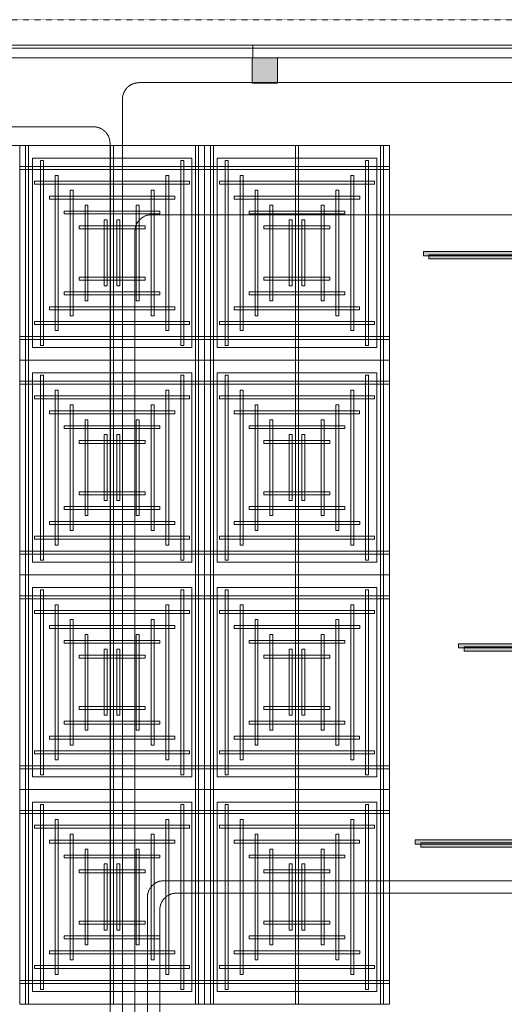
# Model space of a CAD drawing. Header units: millimetres. Extents: x 49250 to 72845, y -20157 to 18303.
# Tile 14 of 16: x 55532 to 58449, y 12381 to 18302. Entities that reach past the tile are written whole.
import ezdxf

# ---------------------------------------------------------------- set-up
doc = ezdxf.new("R2010")
doc.units = ezdxf.units.MM
doc.header["$MEASUREMENT"] = 0
doc.linetypes.add('HIDDENX2', pattern=[0.75, 0.5, -0.25])
doc.linetypes.add('IRISH HOUSE_FF46_HYD AIRPORT_HVAC DUCTING LAYOUT 3$0$( Dashed )', pattern=[0.75, 0.5, -0.25])
doc.layers.get('0').update_dxf_attribs({"lineweight": 5})
for name, color, linetype, lineweight in [('IRISH HOUSE_FF46_HYD AIRPORT_HVAC DUCTING LAYOUT 3$0$00 Structural', 2, 'Continuous', 25), ('IRISH HOUSE_FF46_HYD AIRPORT_HVAC DUCTING LAYOUT 3$0$02_Elevation 00', 8, 'Continuous', 9), ('IRISH HOUSE_FF46_HYD AIRPORT_HVAC DUCTING LAYOUT 3$0$03 Partition', 152, 'Continuous', 25), ('IRISH HOUSE_FF46_HYD AIRPORT_HVAC DUCTING LAYOUT 3$0$Ceiling', 14, 'Continuous', 9), ('IRISH HOUSE_FF46_HYD AIRPORT_HVAC DUCTING LAYOUT 3$0$Furniture', 14, 'Continuous', 9), ('IRISH HOUSE_FF46_HYD AIRPORT_HVAC DUCTING LAYOUT 3$0$Grey', 8, 'Continuous', 9), ('M-MEP-ELPR-EQUIP', 6, 'Continuous', 20), ('M-MEP-ELTV-CABLE', 96, 'HIDDENX2', 20)]:
    doc.layers.add(name, color=color, linetype=linetype, lineweight=lineweight)
doc.layers.add('IRISH HOUSE_FF46_HYD AIRPORT_HVAC DUCTING LAYOUT 3$0$Flooring', color=8, linetype='Continuous')
doc.layers.add('IRISH HOUSE_FF46_HYD AIRPORT_HVAC DUCTING LAYOUT 3$0$RCP LAYOUT', color=8, linetype='Continuous')

# ---------------------------------------------------------------- blocks, each defined once
blk = doc.blocks.new('IRISH HOUSE_FF46_HYD AIRPORT_HVAC DUCTING LAYOUT 3$0$IRISH HOUSE-RCP LAYOUT')
at = {"layer": 'IRISH HOUSE_FF46_HYD AIRPORT_HVAC DUCTING LAYOUT 3$0$00 Structural', "lineweight": 0, "ltscale": 0.25}
h = blk.add_hatch(color=8, dxfattribs=at)
h.dxf.hatch_style = 1
h.paths.add_polyline_path([(6584.9, 8901.5), (6584.9, 8749.1), (6737.3, 8749.1), (6737.3, 8901.5)])
at = {"layer": 'IRISH HOUSE_FF46_HYD AIRPORT_HVAC DUCTING LAYOUT 3$0$Ceiling', "lineweight": 0, "ltscale": 0.25}
h = blk.add_hatch(color=8, dxfattribs=at)
h.dxf.hatch_style = 1
h.paths.add_polyline_path([(16578.5, 7735.2), (16578.5, 7709.8), (7614.5, 7709.8), (7614.5, 7735.2)])
h = blk.add_hatch(color=8, dxfattribs=at)
h.dxf.hatch_style = 1
h.paths.add_polyline_path([(16612.4, 7717.1), (16612.4, 7691.7), (7648.4, 7691.7), (7648.4, 7717.1)])
h = blk.add_hatch(color=8, dxfattribs=at)
h.dxf.hatch_style = 1
h.paths.add_polyline_path([(12870.4, 5377.2), (12870.4, 5351.8), (7826.4, 5351.8), (7826.4, 5377.2)])
h = blk.add_hatch(color=8, dxfattribs=at)
h.dxf.hatch_style = 1
h.paths.add_polyline_path([(12904.4, 5359), (12904.4, 5333.6), (7860.3, 5333.6), (7860.3, 5359)])
h = blk.add_hatch(color=8, dxfattribs=at)
h.dxf.hatch_style = 1
h.paths.add_polyline_path([(13409.7, 4198.2), (13409.7, 4172.8), (7566, 4172.8), (7566, 4198.2)])
h = blk.add_hatch(color=8, dxfattribs=at)
h.dxf.hatch_style = 1
h.paths.add_polyline_path([(13443.6, 4180), (13443.6, 4154.6), (7600, 4154.6), (7600, 4180)])
at = {"color": 8, "lineweight": 0, "ltscale": 0.25}
for p, q in [((736.3, 8372.8), (7409.9, 8372.8)), ((5185.4, 7081.9), (5185.4, 8372.8)), ((5185.4, 8372.8), (6297.7, 8372.8)), ((7409.9, 8372.8), (6297.7, 8372.8)), ((6297.7, 8372.8), (6297.7, 7081.9)), ((6297.7, 8372.8), (6297.7, 7081.9)), ((7409.9, 8372.8), (7409.9, 3209.1)), ((7409.9, 7081.9), (7409.9, 8372.8)), ((5261.6, 7158.1), (5261.6, 8296.6)), ((5261.6, 8296.6), (6221.5, 8296.6)), ((6221.5, 8296.6), (6221.5, 7158.1)), ((7333.7, 8296.6), (6373.9, 8296.6)), ((6373.9, 8296.6), (6373.9, 7158.1)), ((7333.7, 7158.1), (7333.7, 8296.6)), ((6221.5, 7158.1), (5261.6, 7158.1)), ((6373.9, 7158.1), (7333.7, 7158.1)), ((6297.7, 7081.9), (5185.4, 7081.9)), ((6297.7, 7081.9), (5185.4, 7081.9)), ((5185.4, 7081.9), (5185.4, 5790.9)), ((6297.7, 7081.9), (7409.9, 7081.9)), ((6297.7, 7081.9), (7409.9, 7081.9)), ((6297.7, 5790.9), (6297.7, 7081.9)), ((6297.7, 5790.9), (6297.7, 7081.9)), ((7409.9, 7081.9), (7409.9, 5790.9)), ((6221.5, 7005.7), (5261.6, 7005.7)), ((5261.6, 7005.7), (5261.6, 5867.1)), ((6221.5, 5867.1), (6221.5, 7005.7)), ((6373.9, 7005.7), (7333.7, 7005.7)), ((6373.9, 5867.1), (6373.9, 7005.7)), ((7333.7, 7005.7), (7333.7, 5867.1)), ((5261.6, 5867.1), (6221.5, 5867.1)), ((7333.7, 5867.1), (6373.9, 5867.1)), ((5185.4, 5790.9), (6297.7, 5790.9)), ((5185.4, 4500), (5185.4, 5790.9)), ((5185.4, 5790.9), (6297.7, 5790.9)), ((7409.9, 5790.9), (6297.7, 5790.9)), ((7409.9, 5790.9), (6297.7, 5790.9)), ((6297.7, 5790.9), (6297.7, 4500)), ((6297.7, 5790.9), (6297.7, 4500)), ((7409.9, 4500), (7409.9, 5790.9)), ((5261.6, 4576.2), (5261.6, 5714.7)), ((5261.6, 5714.7), (6221.5, 5714.7)), ((6221.5, 5714.7), (6221.5, 4576.2)), ((7333.7, 5714.7), (6373.9, 5714.7)), ((6373.9, 5714.7), (6373.9, 4576.2)), ((7333.7, 4576.2), (7333.7, 5714.7)), ((6221.5, 4576.2), (5261.6, 4576.2)), ((6373.9, 4576.2), (7333.7, 4576.2)), ((6297.7, 4500), (5185.4, 4500)), ((5185.4, 4500), (5185.4, 3209.1)), ((6297.7, 4500), (5185.4, 4500)), ((6297.7, 4500), (7409.9, 4500)), ((6297.7, 3209.1), (6297.7, 4500)), ((6297.7, 4500), (7409.9, 4500)), ((6297.7, 3209.1), (6297.7, 4500)), ((7409.9, 4500), (7409.9, 3209.1)), ((6221.5, 4423.8), (5261.6, 4423.8)), ((5261.6, 4423.8), (5261.6, 3285.3)), ((6221.5, 3285.3), (6221.5, 4423.8)), ((6373.9, 4423.8), (7333.7, 4423.8)), ((6373.9, 3285.3), (6373.9, 4423.8)), ((7333.7, 4423.8), (7333.7, 3285.3)), ((5261.6, 3285.3), (6221.5, 3285.3)), ((7333.7, 3285.3), (6373.9, 3285.3)), ((7409.9, 3209.1), (5185.4, 3209.1)), ((5185.4, 3209.1), (6297.7, 3209.1)), ((7409.9, 3209.1), (6297.7, 3209.1))]:
    blk.add_line(p, q, dxfattribs=at)
at = {"layer": 'IRISH HOUSE_FF46_HYD AIRPORT_HVAC DUCTING LAYOUT 3$0$00 Structural', "color": 8, "lineweight": 0, "ltscale": 0.25}
for p, q in [((6584.9, 8901.5), (6737.3, 8901.5)), ((6584.9, 8749.1), (6584.9, 8901.5)), ((6737.3, 8901.5), (6737.3, 8749.1)), ((6737.3, 8749.1), (6584.9, 8749.1))]:
    blk.add_line(p, q, dxfattribs=at)
at = {"layer": 'IRISH HOUSE_FF46_HYD AIRPORT_HVAC DUCTING LAYOUT 3$0$02_Elevation 00', "color": 8, "lineweight": 0, "ltscale": 0.25}
blk.add_line((3585.4, 8901.6), (6588.5, 8901.6), dxfattribs=at)
at = {"layer": 'IRISH HOUSE_FF46_HYD AIRPORT_HVAC DUCTING LAYOUT 3$0$03 Partition', "color": 8, "lineweight": 0, "ltscale": 0.25}
for p, q in [((6588.5, 8977.8), (20816.5, 8977.8)), ((6588.5, 8901.6), (6588.5, 8977.8)), ((20816.5, 8901.6), (6588.5, 8901.6))]:
    blk.add_line(p, q, dxfattribs=at)
at = {"layer": 'IRISH HOUSE_FF46_HYD AIRPORT_HVAC DUCTING LAYOUT 3$0$Ceiling', "color": 8, "lineweight": 0, "ltscale": 0.25}
for p, q in [((5239, 8372.8), (5221.1, 8372.8)), ((5221.1, 8372.8), (5221.1, 7081.9)), ((5239, 7081.9), (5239, 8372.8)), ((5732.6, 7081.9), (5732.6, 8372.8)), ((5732.6, 8372.8), (5750.5, 8372.8)), ((5750.5, 8372.8), (5750.5, 7081.9)), ((6244, 7081.9), (6244, 8372.8)), ((6244, 8372.8), (6261.9, 8372.8)), ((6261.9, 8372.8), (6261.9, 7081.9)), ((6351.3, 8372.8), (6333.4, 8372.8)), ((6333.4, 8372.8), (6333.4, 7081.9)), ((6351.3, 7081.9), (6351.3, 8372.8)), ((6862.7, 8372.8), (6844.9, 8372.8)), ((6844.9, 8372.8), (6844.9, 7081.9)), ((6862.7, 7081.9), (6862.7, 8372.8)), ((7356.3, 7081.9), (7356.3, 8372.8)), ((7356.3, 8372.8), (7374.2, 8372.8)), ((7374.2, 8372.8), (7374.2, 7081.9)), ((6297.7, 8247.7), (5185.4, 8247.7)), ((5185.4, 8247.7), (5185.4, 8229.8)), ((5310.5, 7171.2), (5310.5, 8283.4)), ((5310.5, 8283.4), (5328.4, 8283.4)), ((5328.4, 8283.4), (5328.4, 7171.2)), ((6154.7, 7171.2), (6154.7, 8283.4)), ((6154.7, 8283.4), (6172.6, 8283.4)), ((6172.6, 8283.4), (6172.6, 7171.2)), ((6297.7, 8229.8), (6297.7, 8247.7)), ((6297.7, 8247.7), (7409.9, 8247.7)), ((6297.7, 8229.8), (6297.7, 8247.7)), ((6440.6, 8283.4), (6422.8, 8283.4)), ((6422.8, 8283.4), (6422.8, 7171.2)), ((6440.6, 7171.2), (6440.6, 8283.4)), ((7284.8, 8283.4), (7267, 8283.4)), ((7267, 8283.4), (7267, 7171.2)), ((7284.8, 7171.2), (7284.8, 8283.4)), ((7409.9, 8247.7), (7409.9, 8229.8)), ((5185.4, 8229.8), (6297.7, 8229.8)), ((5399.9, 7260.6), (5399.9, 8194)), ((5399.9, 8194), (5417.7, 8194)), ((5417.7, 8194), (5417.7, 7260.6)), ((6065.3, 7260.6), (6065.3, 8194)), ((6065.3, 8194), (6083.2, 8194)), ((6083.2, 8194), (6083.2, 7260.6)), ((7409.9, 8229.8), (6297.7, 8229.8)), ((6530, 8194), (6512.1, 8194)), ((6512.1, 8194), (6512.1, 7260.6)), ((6530, 7260.6), (6530, 8194)), ((7195.5, 8194), (7177.6, 8194)), ((7177.6, 8194), (7177.6, 7260.6)), ((7195.5, 7260.6), (7195.5, 8194)), ((5274.7, 8158.3), (5274.7, 8140.4)), ((6208.2, 8158.3), (5274.7, 8158.3)), ((5274.7, 8140.4), (6208.2, 8140.4)), ((6208.2, 8140.4), (6208.2, 8158.3)), ((6387.1, 8140.4), (6387.1, 8158.3)), ((6387.1, 8158.3), (7320.6, 8158.3)), ((7320.6, 8140.4), (6387.1, 8140.4)), ((7320.6, 8158.3), (7320.6, 8140.4)), ((5364.1, 8068.9), (5364.1, 8051.1)), ((6118.8, 8068.9), (5364.1, 8068.9)), ((5489.2, 7349.9), (5489.2, 8104.7)), ((5489.2, 8104.7), (5507.1, 8104.7)), ((5507.1, 8104.7), (5507.1, 7349.9)), ((5976, 7349.9), (5976, 8104.7)), ((5976, 8104.7), (5993.8, 8104.7)), ((5993.8, 8104.7), (5993.8, 7349.9)), ((6118.8, 8051.1), (6118.8, 8068.9)), ((6476.5, 8051.1), (6476.5, 8068.9)), ((6476.5, 8068.9), (7231.3, 8068.9)), ((6619.4, 8104.7), (6601.5, 8104.7)), ((6601.5, 8104.7), (6601.5, 7349.9)), ((6619.4, 7349.9), (6619.4, 8104.7)), ((7106.1, 8104.7), (7088.2, 8104.7)), ((7088.2, 8104.7), (7088.2, 7349.9)), ((7106.1, 7349.9), (7106.1, 8104.7)), ((7231.3, 8068.9), (7231.3, 8051.1)), ((5364.1, 8051.1), (6118.8, 8051.1)), ((5578.6, 7439.3), (5578.6, 8015.3)), ((5578.6, 8015.3), (5596.5, 8015.3)), ((5596.5, 8015.3), (5596.5, 7439.3)), ((5904.4, 8015.3), (5886.5, 8015.3)), ((5886.5, 8015.3), (5886.5, 7439.3)), ((5904.4, 7439.3), (5904.4, 8015.3)), ((7231.3, 8051.1), (6476.5, 8051.1)), ((6691, 7439.3), (6691, 8015.3)), ((6691, 8015.3), (6708.8, 8015.3)), ((6708.8, 8015.3), (6708.8, 7439.3)), ((7016.7, 8015.3), (6998.9, 8015.3)), ((6998.9, 8015.3), (6998.9, 7439.3)), ((7016.7, 7439.3), (7016.7, 8015.3)), ((5453.5, 7979.6), (5453.5, 7961.7)), ((6029.5, 7979.6), (5453.5, 7979.6)), ((5453.5, 7961.7), (6029.5, 7961.7)), ((6029.5, 7961.7), (6029.5, 7979.6)), ((6565.8, 7961.7), (6565.8, 7979.6)), ((6565.8, 7979.6), (7141.9, 7979.6)), ((7141.9, 7961.7), (6565.8, 7961.7)), ((7141.9, 7979.6), (7141.9, 7961.7)), ((5542.8, 7890.2), (5542.8, 7872.3)), ((5940.1, 7890.2), (5542.8, 7890.2)), ((5694.8, 7528.7), (5694.8, 7925.9)), ((5694.8, 7925.9), (5712.6, 7925.9)), ((5712.6, 7925.9), (5712.6, 7528.7)), ((5788.2, 7925.9), (5770.3, 7925.9)), ((5770.3, 7925.9), (5770.3, 7528.7)), ((5788.2, 7528.7), (5788.2, 7925.9)), ((5940.1, 7872.3), (5940.1, 7890.2)), ((6655.2, 7872.3), (6655.2, 7890.2)), ((6655.2, 7890.2), (7052.5, 7890.2)), ((6807.1, 7528.7), (6807.1, 7925.9)), ((6807.1, 7925.9), (6825, 7925.9)), ((6825, 7925.9), (6825, 7528.7)), ((6900.6, 7925.9), (6882.7, 7925.9)), ((6882.7, 7925.9), (6882.7, 7528.7)), ((6900.6, 7528.7), (6900.6, 7925.9)), ((7052.5, 7890.2), (7052.5, 7872.3)), ((5542.8, 7872.3), (5940.1, 7872.3)), ((7052.5, 7872.3), (6655.2, 7872.3)), ((7614.5, 7709.8), (7614.5, 7735.2)), ((7614.5, 7735.2), (16578.5, 7735.2)), ((16578.5, 7709.8), (7614.5, 7709.8)), ((7648.4, 7691.7), (7648.4, 7717.1)), ((7648.4, 7717.1), (16612.4, 7717.1)), ((16612.4, 7691.7), (7648.4, 7691.7)), ((5542.8, 7564.4), (5542.8, 7582.3)), ((5542.8, 7582.3), (5940.1, 7582.3)), ((5940.1, 7582.3), (5940.1, 7564.4)), ((7052.5, 7582.3), (6655.2, 7582.3)), ((6655.2, 7582.3), (6655.2, 7564.4)), ((7052.5, 7564.4), (7052.5, 7582.3)), ((5940.1, 7564.4), (5542.8, 7564.4)), ((5712.6, 7528.7), (5694.8, 7528.7)), ((5770.3, 7528.7), (5788.2, 7528.7)), ((6655.2, 7564.4), (7052.5, 7564.4)), ((6825, 7528.7), (6807.1, 7528.7)), ((6882.7, 7528.7), (6900.6, 7528.7)), ((5453.5, 7475.1), (5453.5, 7492.9)), ((5453.5, 7492.9), (6029.5, 7492.9)), ((6029.5, 7475.1), (5453.5, 7475.1)), ((6029.5, 7492.9), (6029.5, 7475.1)), ((7141.9, 7492.9), (6565.8, 7492.9)), ((6565.8, 7492.9), (6565.8, 7475.1)), ((6565.8, 7475.1), (7141.9, 7475.1)), ((7141.9, 7475.1), (7141.9, 7492.9)), ((5364.1, 7385.7), (5364.1, 7403.6)), ((5364.1, 7403.6), (6118.8, 7403.6)), ((5596.5, 7439.3), (5578.6, 7439.3)), ((5886.5, 7439.3), (5904.4, 7439.3)), ((6118.8, 7403.6), (6118.8, 7385.7)), ((7231.2, 7403.6), (6476.5, 7403.6)), ((6476.5, 7403.6), (6476.5, 7385.7)), ((6708.8, 7439.3), (6691, 7439.3)), ((6998.9, 7439.3), (7016.7, 7439.3)), ((7231.2, 7385.7), (7231.2, 7403.6)), ((6118.8, 7385.7), (5364.1, 7385.7)), ((5507.1, 7349.9), (5489.2, 7349.9)), ((5993.8, 7349.9), (5976, 7349.9)), ((6476.5, 7385.7), (7231.2, 7385.7)), ((6601.5, 7349.9), (6619.4, 7349.9)), ((7088.2, 7349.9), (7106.1, 7349.9)), ((5274.7, 7296.3), (5274.7, 7314.2)), ((5274.7, 7314.2), (6208.2, 7314.2)), ((6208.2, 7296.3), (5274.7, 7296.3)), ((6208.2, 7314.2), (6208.2, 7296.3)), ((7320.6, 7314.2), (6387.1, 7314.2)), ((6387.1, 7314.2), (6387.1, 7296.3)), ((6387.1, 7296.3), (7320.6, 7296.3)), ((7320.6, 7296.3), (7320.6, 7314.2)), ((5185.4, 7224.8), (6297.7, 7224.8)), ((5185.4, 7207), (5185.4, 7224.8)), ((5417.7, 7260.6), (5399.9, 7260.6)), ((6083.2, 7260.6), (6065.3, 7260.6)), ((7409.9, 7224.8), (6297.7, 7224.8)), ((6297.7, 7224.8), (6297.7, 7207)), ((6297.7, 7224.8), (6297.7, 7207)), ((6512.1, 7260.6), (6530, 7260.6)), ((7177.6, 7260.6), (7195.5, 7260.6)), ((7409.9, 7207), (7409.9, 7224.8)), ((6297.7, 7207), (5185.4, 7207)), ((5328.4, 7171.2), (5310.5, 7171.2)), ((6172.6, 7171.2), (6154.7, 7171.2)), ((6297.7, 7207), (7409.9, 7207)), ((6422.8, 7171.2), (6440.6, 7171.2)), ((7267, 7171.2), (7284.8, 7171.2)), ((5221.1, 7081.9), (5239, 7081.9)), ((5221.1, 7081.9), (5239, 7081.9)), ((5221.1, 5790.9), (5221.1, 7081.9)), ((5239, 7081.9), (5239, 5790.9)), ((5750.5, 7081.9), (5732.6, 7081.9)), ((5750.5, 7081.9), (5732.6, 7081.9)), ((5732.6, 7081.9), (5732.6, 5790.9)), ((5750.5, 5790.9), (5750.5, 7081.9)), ((6261.9, 7081.9), (6244, 7081.9)), ((6261.9, 7081.9), (6244, 7081.9)), ((6244, 7081.9), (6244, 5790.9)), ((6261.9, 5790.9), (6261.9, 7081.9)), ((6333.4, 7081.9), (6351.3, 7081.9)), ((6333.4, 7081.9), (6351.3, 7081.9)), ((6333.4, 5790.9), (6333.4, 7081.9)), ((6351.3, 7081.9), (6351.3, 5790.9)), ((6844.9, 7081.9), (6862.7, 7081.9)), ((6844.9, 7081.9), (6862.7, 7081.9)), ((6844.9, 5790.9), (6844.9, 7081.9)), ((6862.7, 7081.9), (6862.7, 5790.9)), ((7374.2, 7081.9), (7356.3, 7081.9)), ((7374.2, 7081.9), (7356.3, 7081.9)), ((7356.3, 7081.9), (7356.3, 5790.9)), ((7374.2, 5790.9), (7374.2, 7081.9)), ((5328.4, 6992.5), (5310.5, 6992.5)), ((5310.5, 6992.5), (5310.5, 5880.3)), ((5328.4, 5880.3), (5328.4, 6992.5)), ((6172.6, 6992.5), (6154.7, 6992.5)), ((6154.7, 6992.5), (6154.7, 5880.3)), ((6172.6, 5880.3), (6172.6, 6992.5)), ((6422.8, 6992.5), (6440.6, 6992.5)), ((6422.8, 5880.3), (6422.8, 6992.5)), ((6440.6, 6992.5), (6440.6, 5880.3)), ((7267, 6992.5), (7284.8, 6992.5)), ((7267, 5880.3), (7267, 6992.5)), ((7284.8, 6992.5), (7284.8, 5880.3)), ((6297.7, 6956.7), (5185.4, 6956.7)), ((5185.4, 6956.7), (5185.4, 6938.9)), ((5185.4, 6938.9), (6297.7, 6938.9)), ((6297.7, 6938.9), (6297.7, 6956.7)), ((6297.7, 6956.7), (7409.9, 6956.7)), ((6297.7, 6938.9), (6297.7, 6956.7)), ((7409.9, 6938.9), (6297.7, 6938.9)), ((7409.9, 6956.7), (7409.9, 6938.9)), ((5417.7, 6903.1), (5399.9, 6903.1)), ((5399.9, 6903.1), (5399.9, 5969.7)), ((5417.7, 5969.7), (5417.7, 6903.1)), ((6083.2, 6903.1), (6065.3, 6903.1)), ((6065.3, 6903.1), (6065.3, 5969.7)), ((6083.2, 5969.7), (6083.2, 6903.1)), ((6512.1, 6903.1), (6530, 6903.1)), ((6512.1, 5969.7), (6512.1, 6903.1)), ((6530, 6903.1), (6530, 5969.7)), ((7177.6, 6903.1), (7195.5, 6903.1)), ((7177.6, 5969.7), (7177.6, 6903.1)), ((7195.5, 6903.1), (7195.5, 5969.7)), ((5274.7, 6867.4), (5274.7, 6849.5)), ((6208.2, 6867.4), (5274.7, 6867.4)), ((5274.7, 6849.5), (6208.2, 6849.5)), ((5507.1, 6813.8), (5489.2, 6813.8)), ((5489.2, 6813.8), (5489.2, 6059)), ((5507.1, 6059), (5507.1, 6813.8)), ((5993.8, 6813.8), (5976, 6813.8)), ((5976, 6813.8), (5976, 6059)), ((5993.8, 6059), (5993.8, 6813.8)), ((6208.2, 6849.5), (6208.2, 6867.4)), ((6387.1, 6849.5), (6387.1, 6867.4)), ((6387.1, 6867.4), (7320.6, 6867.4)), ((7320.6, 6849.5), (6387.1, 6849.5)), ((6601.5, 6813.8), (6619.4, 6813.8)), ((6601.5, 6059), (6601.5, 6813.8)), ((6619.4, 6813.8), (6619.4, 6059)), ((7088.2, 6813.8), (7106.1, 6813.8)), ((7088.2, 6059), (7088.2, 6813.8)), ((7106.1, 6813.8), (7106.1, 6059)), ((7320.6, 6867.4), (7320.6, 6849.5)), ((5364.1, 6778), (5364.1, 6760.1)), ((6118.8, 6778), (5364.1, 6778)), ((5364.1, 6760.1), (6118.8, 6760.1)), ((6118.8, 6760.1), (6118.8, 6778)), ((6476.5, 6760.1), (6476.5, 6778)), ((6476.5, 6778), (7231.2, 6778)), ((7231.2, 6760.1), (6476.5, 6760.1)), ((7231.2, 6778), (7231.2, 6760.1)), ((5596.5, 6724.4), (5578.6, 6724.4)), ((5578.6, 6724.4), (5578.6, 6148.4)), ((5596.5, 6148.4), (5596.5, 6724.4)), ((5886.5, 6724.4), (5904.4, 6724.4)), ((5886.5, 6148.4), (5886.5, 6724.4)), ((5904.4, 6724.4), (5904.4, 6148.4)), ((6708.8, 6724.4), (6691, 6724.4)), ((6691, 6724.4), (6691, 6148.4)), ((6708.8, 6148.4), (6708.8, 6724.4)), ((6998.9, 6724.4), (7016.7, 6724.4)), ((6998.9, 6148.4), (6998.9, 6724.4)), ((7016.7, 6724.4), (7016.7, 6148.4)), ((5453.5, 6688.7), (5453.5, 6670.8)), ((6029.5, 6688.7), (5453.5, 6688.7)), ((5453.5, 6670.8), (6029.5, 6670.8)), ((5712.6, 6635), (5694.8, 6635)), ((5694.8, 6635), (5694.8, 6237.8)), ((5712.6, 6237.8), (5712.6, 6635)), ((5770.3, 6635), (5788.2, 6635)), ((5770.3, 6237.8), (5770.3, 6635)), ((5788.2, 6635), (5788.2, 6237.8)), ((6029.5, 6670.8), (6029.5, 6688.7)), ((6565.8, 6670.8), (6565.8, 6688.7)), ((6565.8, 6688.7), (7141.9, 6688.7)), ((7141.9, 6670.8), (6565.8, 6670.8)), ((6825, 6635), (6807.1, 6635)), ((6807.1, 6635), (6807.1, 6237.8)), ((6825, 6237.8), (6825, 6635)), ((6882.7, 6635), (6900.6, 6635)), ((6882.7, 6237.8), (6882.7, 6635)), ((6900.6, 6635), (6900.6, 6237.8)), ((7141.9, 6688.7), (7141.9, 6670.8)), ((5542.8, 6599.3), (5542.8, 6581.4)), ((5940.1, 6599.3), (5542.8, 6599.3)), ((5542.8, 6581.4), (5940.1, 6581.4)), ((5940.1, 6581.4), (5940.1, 6599.3)), ((6655.2, 6581.4), (6655.2, 6599.3)), ((6655.2, 6599.3), (7052.5, 6599.3)), ((7052.5, 6581.4), (6655.2, 6581.4)), ((7052.5, 6599.3), (7052.5, 6581.4)), ((5542.8, 6273.5), (5542.8, 6291.4)), ((5542.8, 6291.4), (5940.1, 6291.4)), ((5940.1, 6291.4), (5940.1, 6273.5)), ((7052.5, 6291.4), (6655.2, 6291.4)), ((6655.2, 6291.4), (6655.2, 6273.5)), ((7052.5, 6273.5), (7052.5, 6291.4)), ((5940.1, 6273.5), (5542.8, 6273.5)), ((5694.8, 6237.8), (5712.6, 6237.8)), ((5788.2, 6237.8), (5770.3, 6237.8)), ((6655.2, 6273.5), (7052.5, 6273.5)), ((6807.1, 6237.8), (6825, 6237.8)), ((6900.6, 6237.8), (6882.7, 6237.8)), ((5453.5, 6184.1), (5453.5, 6202)), ((5453.5, 6202), (6029.5, 6202)), ((6029.5, 6184.1), (5453.5, 6184.1)), ((6029.5, 6202), (6029.5, 6184.1)), ((7141.9, 6202), (6565.8, 6202)), ((6565.8, 6202), (6565.8, 6184.1)), ((6565.8, 6184.1), (7141.9, 6184.1)), ((7141.9, 6184.1), (7141.9, 6202)), ((5364.1, 6094.8), (5364.1, 6112.7)), ((5364.1, 6112.7), (6118.8, 6112.7)), ((5578.6, 6148.4), (5596.5, 6148.4)), ((5904.4, 6148.4), (5886.5, 6148.4)), ((6118.8, 6112.7), (6118.8, 6094.8)), ((7231.3, 6112.7), (6476.5, 6112.7)), ((6476.5, 6112.7), (6476.5, 6094.8)), ((6691, 6148.4), (6708.8, 6148.4)), ((7016.7, 6148.4), (6998.9, 6148.4)), ((7231.3, 6094.8), (7231.3, 6112.7)), ((6118.8, 6094.8), (5364.1, 6094.8)), ((5489.2, 6059), (5507.1, 6059)), ((5976, 6059), (5993.8, 6059)), ((6476.5, 6094.8), (7231.3, 6094.8)), ((6619.4, 6059), (6601.5, 6059)), ((7106.1, 6059), (7088.2, 6059)), ((5274.7, 6005.4), (5274.7, 6023.3)), ((5274.7, 6023.3), (6208.2, 6023.3)), ((6208.2, 6005.4), (5274.7, 6005.4)), ((6208.2, 6023.3), (6208.2, 6005.4)), ((7320.6, 6023.3), (6387.1, 6023.3)), ((6387.1, 6023.3), (6387.1, 6005.4)), ((6387.1, 6005.4), (7320.6, 6005.4)), ((7320.6, 6005.4), (7320.6, 6023.3)), ((5185.4, 5933.9), (6297.7, 5933.9)), ((5185.4, 5916.1), (5185.4, 5933.9)), ((5399.9, 5969.7), (5417.7, 5969.7)), ((6065.3, 5969.7), (6083.2, 5969.7)), ((7409.9, 5933.9), (6297.7, 5933.9)), ((6297.7, 5933.9), (6297.7, 5916.1)), ((6297.7, 5933.9), (6297.7, 5916.1)), ((6530, 5969.7), (6512.1, 5969.7)), ((7195.5, 5969.7), (7177.6, 5969.7)), ((7409.9, 5916.1), (7409.9, 5933.9)), ((6297.7, 5916.1), (5185.4, 5916.1)), ((5310.5, 5880.3), (5328.4, 5880.3)), ((6154.7, 5880.3), (6172.6, 5880.3)), ((6297.7, 5916.1), (7409.9, 5916.1)), ((6440.6, 5880.3), (6422.8, 5880.3)), ((7284.8, 5880.3), (7267, 5880.3)), ((5239, 5790.9), (5221.1, 5790.9)), ((5239, 5790.9), (5221.1, 5790.9)), ((5221.1, 5790.9), (5221.1, 4500)), ((5239, 4500), (5239, 5790.9)), ((5732.6, 5790.9), (5750.5, 5790.9)), ((5732.6, 4500), (5732.6, 5790.9)), ((5732.6, 5790.9), (5750.5, 5790.9)), ((5750.5, 5790.9), (5750.5, 4500)), ((6244, 5790.9), (6261.9, 5790.9)), ((6244, 4500), (6244, 5790.9)), ((6244, 5790.9), (6261.9, 5790.9)), ((6261.9, 5790.9), (6261.9, 4500)), ((6351.3, 5790.9), (6333.4, 5790.9)), ((6351.3, 5790.9), (6333.4, 5790.9)), ((6333.4, 5790.9), (6333.4, 4500)), ((6351.3, 4500), (6351.3, 5790.9)), ((6862.7, 5790.9), (6844.9, 5790.9)), ((6862.7, 5790.9), (6844.9, 5790.9)), ((6844.9, 5790.9), (6844.9, 4500)), ((6862.7, 4500), (6862.7, 5790.9)), ((7356.3, 5790.9), (7374.2, 5790.9)), ((7356.3, 4500), (7356.3, 5790.9)), ((7356.3, 5790.9), (7374.2, 5790.9)), ((7374.2, 5790.9), (7374.2, 4500)), ((5310.5, 4589.4), (5310.5, 5701.6)), ((5310.5, 5701.6), (5328.4, 5701.6)), ((5328.4, 5701.6), (5328.4, 4589.4)), ((6154.7, 4589.4), (6154.7, 5701.6)), ((6154.7, 5701.6), (6172.6, 5701.6)), ((6172.6, 5701.6), (6172.6, 4589.4)), ((6440.6, 5701.6), (6422.8, 5701.6)), ((6422.8, 5701.6), (6422.8, 4589.4)), ((6440.6, 4589.4), (6440.6, 5701.6)), ((7284.8, 5701.6), (7267, 5701.6)), ((7267, 5701.6), (7267, 4589.4)), ((7284.8, 4589.4), (7284.8, 5701.6)), ((6297.7, 5665.8), (5185.4, 5665.8)), ((5185.4, 5665.8), (5185.4, 5648)), ((5185.4, 5648), (6297.7, 5648)), ((6297.7, 5648), (6297.7, 5665.8)), ((6297.7, 5665.8), (7409.9, 5665.8)), ((6297.7, 5648), (6297.7, 5665.8)), ((7409.9, 5648), (6297.7, 5648)), ((7409.9, 5665.8), (7409.9, 5648)), ((5274.7, 5576.5), (5274.7, 5558.6)), ((6208.2, 5576.5), (5274.7, 5576.5)), ((5399.9, 4678.8), (5399.9, 5612.2)), ((5399.9, 5612.2), (5417.7, 5612.2)), ((5417.7, 5612.2), (5417.7, 4678.8)), ((6065.3, 4678.8), (6065.3, 5612.2)), ((6065.3, 5612.2), (6083.2, 5612.2)), ((6083.2, 5612.2), (6083.2, 4678.8)), ((6208.2, 5558.6), (6208.2, 5576.5)), ((6387.1, 5558.6), (6387.1, 5576.5)), ((6387.1, 5576.5), (7320.6, 5576.5)), ((6530, 5612.2), (6512.1, 5612.2)), ((6512.1, 5612.2), (6512.1, 4678.8)), ((6530, 4678.8), (6530, 5612.2)), ((7195.5, 5612.2), (7177.6, 5612.2)), ((7177.6, 5612.2), (7177.6, 4678.8)), ((7195.5, 4678.8), (7195.5, 5612.2)), ((7320.6, 5576.5), (7320.6, 5558.6)), ((5274.7, 5558.6), (6208.2, 5558.6)), ((5489.2, 4768.1), (5489.2, 5522.9)), ((5489.2, 5522.9), (5507.1, 5522.9)), ((5507.1, 5522.9), (5507.1, 4768.1)), ((5976, 4768.1), (5976, 5522.9)), ((5976, 5522.9), (5993.8, 5522.9)), ((5993.8, 5522.9), (5993.8, 4768.1)), ((7320.6, 5558.6), (6387.1, 5558.6)), ((6619.4, 5522.9), (6601.5, 5522.9)), ((6601.5, 5522.9), (6601.5, 4768.1)), ((6619.4, 4768.1), (6619.4, 5522.9)), ((7106.1, 5522.9), (7088.2, 5522.9)), ((7088.2, 5522.9), (7088.2, 4768.1)), ((7106.1, 4768.1), (7106.1, 5522.9)), ((5364.1, 5487.1), (5364.1, 5469.2)), ((6118.8, 5487.1), (5364.1, 5487.1)), ((5364.1, 5469.2), (6118.8, 5469.2)), ((6118.8, 5469.2), (6118.8, 5487.1)), ((6476.5, 5469.2), (6476.5, 5487.1)), ((6476.5, 5487.1), (7231.3, 5487.1)), ((7231.3, 5469.2), (6476.5, 5469.2)), ((7231.3, 5487.1), (7231.3, 5469.2)), ((5453.5, 5397.7), (5453.5, 5379.9)), ((6029.5, 5397.7), (5453.5, 5397.7)), ((5578.6, 4857.5), (5578.6, 5433.5)), ((5578.6, 5433.5), (5596.5, 5433.5)), ((5596.5, 5433.5), (5596.5, 4857.5)), ((5904.4, 5433.5), (5886.5, 5433.5)), ((5886.5, 5433.5), (5886.5, 4857.5)), ((5904.4, 4857.5), (5904.4, 5433.5)), ((6029.5, 5379.9), (6029.5, 5397.7)), ((6565.8, 5379.9), (6565.8, 5397.7)), ((6565.8, 5397.7), (7141.9, 5397.7)), ((6691, 4857.5), (6691, 5433.5)), ((6691, 5433.5), (6708.8, 5433.5)), ((6708.8, 5433.5), (6708.8, 4857.5)), ((7016.7, 5433.5), (6998.9, 5433.5)), ((6998.9, 5433.5), (6998.9, 4857.5)), ((7016.7, 4857.5), (7016.7, 5433.5)), ((7141.9, 5397.7), (7141.9, 5379.9)), ((5453.5, 5379.9), (6029.5, 5379.9)), ((5694.8, 4946.9), (5694.8, 5344.1)), ((5694.8, 5344.1), (5712.6, 5344.1)), ((5712.6, 5344.1), (5712.6, 4946.9)), ((5788.2, 5344.1), (5770.3, 5344.1)), ((5770.3, 5344.1), (5770.3, 4946.9)), ((5788.2, 4946.9), (5788.2, 5344.1)), ((7141.9, 5379.9), (6565.8, 5379.9)), ((6807.1, 4946.9), (6807.1, 5344.1)), ((6807.1, 5344.1), (6825, 5344.1)), ((6825, 5344.1), (6825, 4946.9)), ((6900.6, 5344.1), (6882.7, 5344.1)), ((6882.7, 5344.1), (6882.7, 4946.9)), ((6900.6, 4946.9), (6900.6, 5344.1)), ((7826.4, 5351.8), (7826.4, 5377.2)), ((7826.4, 5377.2), (12870.4, 5377.2)), ((12870.4, 5351.8), (7826.4, 5351.8)), ((7860.3, 5333.6), (7860.3, 5359)), ((7860.3, 5359), (12904.4, 5359)), ((12904.4, 5333.6), (7860.3, 5333.6)), ((5542.8, 5308.4), (5542.8, 5290.5)), ((5940.1, 5308.4), (5542.8, 5308.4)), ((5542.8, 5290.5), (5940.1, 5290.5)), ((5940.1, 5290.5), (5940.1, 5308.4)), ((6655.2, 5290.5), (6655.2, 5308.4)), ((6655.2, 5308.4), (7052.5, 5308.4)), ((7052.5, 5290.5), (6655.2, 5290.5)), ((7052.5, 5308.4), (7052.5, 5290.5)), ((5542.8, 4982.6), (5542.8, 5000.5)), ((5542.8, 5000.5), (5940.1, 5000.5)), ((5940.1, 4982.6), (5542.8, 4982.6)), ((5940.1, 5000.5), (5940.1, 4982.6)), ((7052.5, 5000.5), (6655.2, 5000.5)), ((6655.2, 5000.5), (6655.2, 4982.6)), ((6655.2, 4982.6), (7052.5, 4982.6)), ((7052.5, 4982.6), (7052.5, 5000.5)), ((5712.6, 4946.9), (5694.8, 4946.9)), ((5770.3, 4946.9), (5788.2, 4946.9)), ((6825, 4946.9), (6807.1, 4946.9)), ((6882.7, 4946.9), (6900.6, 4946.9)), ((5453.5, 4893.2), (5453.5, 4911.1)), ((5453.5, 4911.1), (6029.5, 4911.1)), ((6029.5, 4893.2), (5453.5, 4893.2)), ((5596.5, 4857.5), (5578.6, 4857.5)), ((5886.5, 4857.5), (5904.4, 4857.5)), ((6029.5, 4911.1), (6029.5, 4893.2)), ((7141.9, 4911.1), (6565.8, 4911.1)), ((6565.8, 4911.1), (6565.8, 4893.2)), ((6565.8, 4893.2), (7141.9, 4893.2)), ((6708.8, 4857.5), (6691, 4857.5)), ((6998.9, 4857.5), (7016.7, 4857.5)), ((7141.9, 4893.2), (7141.9, 4911.1)), ((5364.1, 4803.9), (5364.1, 4821.7)), ((5364.1, 4821.7), (6118.8, 4821.7)), ((6118.8, 4803.9), (5364.1, 4803.9)), ((6118.8, 4821.7), (6118.8, 4803.9)), ((7231.2, 4821.7), (6476.5, 4821.7)), ((6476.5, 4821.7), (6476.5, 4803.9)), ((6476.5, 4803.9), (7231.2, 4803.9)), ((7231.2, 4803.9), (7231.2, 4821.7)), ((5507.1, 4768.1), (5489.2, 4768.1)), ((5993.8, 4768.1), (5976, 4768.1)), ((6601.5, 4768.1), (6619.4, 4768.1)), ((7088.2, 4768.1), (7106.1, 4768.1)), ((5274.7, 4714.5), (5274.7, 4732.4)), ((5274.7, 4732.4), (6208.2, 4732.4)), ((6208.2, 4714.5), (5274.7, 4714.5)), ((5417.7, 4678.8), (5399.9, 4678.8)), ((6083.2, 4678.8), (6065.3, 4678.8)), ((6208.2, 4732.4), (6208.2, 4714.5)), ((7320.6, 4732.4), (6387.1, 4732.4)), ((6387.1, 4732.4), (6387.1, 4714.5)), ((6387.1, 4714.5), (7320.6, 4714.5)), ((6512.1, 4678.8), (6530, 4678.8)), ((7177.6, 4678.8), (7195.5, 4678.8)), ((7320.6, 4714.5), (7320.6, 4732.4)), ((5185.4, 4643), (6297.7, 4643)), ((5185.4, 4625.1), (5185.4, 4643)), ((6297.7, 4625.1), (5185.4, 4625.1)), ((7409.9, 4643), (6297.7, 4643)), ((6297.7, 4643), (6297.7, 4625.1)), ((6297.7, 4643), (6297.7, 4625.1)), ((6297.7, 4625.1), (7409.9, 4625.1)), ((7409.9, 4625.1), (7409.9, 4643)), ((5328.4, 4589.4), (5310.5, 4589.4)), ((6172.6, 4589.4), (6154.7, 4589.4)), ((6422.8, 4589.4), (6440.6, 4589.4)), ((7267, 4589.4), (7284.8, 4589.4)), ((5221.1, 4500), (5239, 4500)), ((5221.1, 3209.1), (5221.1, 4500)), ((5221.1, 4500), (5239, 4500)), ((5239, 4500), (5239, 3209.1)), ((5750.5, 4500), (5732.6, 4500)), ((5732.6, 4500), (5732.6, 3209.1)), ((5750.5, 4500), (5732.6, 4500)), ((5750.5, 3209.1), (5750.5, 4500)), ((6261.9, 4500), (6244, 4500)), ((6244, 4500), (6244, 3209.1)), ((6261.9, 4500), (6244, 4500)), ((6261.9, 3209.1), (6261.9, 4500)), ((6333.4, 4500), (6351.3, 4500)), ((6333.4, 3209.1), (6333.4, 4500)), ((6333.4, 4500), (6351.3, 4500)), ((6351.3, 4500), (6351.3, 3209.1)), ((6844.9, 4500), (6862.7, 4500)), ((6844.9, 3209.1), (6844.9, 4500)), ((6844.9, 4500), (6862.7, 4500)), ((6862.7, 4500), (6862.7, 3209.1)), ((7374.2, 4500), (7356.3, 4500)), ((7356.3, 4500), (7356.3, 3209.1)), ((7374.2, 4500), (7356.3, 4500)), ((7374.2, 3209.1), (7374.2, 4500)), ((5328.4, 4410.7), (5310.5, 4410.7)), ((5310.5, 4410.7), (5310.5, 3298.5)), ((5328.4, 3298.5), (5328.4, 4410.7)), ((6172.6, 4410.7), (6154.7, 4410.7)), ((6154.7, 4410.7), (6154.7, 3298.5)), ((6172.6, 3298.5), (6172.6, 4410.7)), ((6422.8, 4410.7), (6440.6, 4410.7)), ((6422.8, 3298.5), (6422.8, 4410.7)), ((6440.6, 4410.7), (6440.6, 3298.5)), ((7267, 4410.7), (7284.8, 4410.7)), ((7267, 3298.5), (7267, 4410.7)), ((7284.8, 4410.7), (7284.8, 3298.5)), ((6297.7, 4374.9), (5185.4, 4374.9)), ((5185.4, 4374.9), (5185.4, 4357.1)), ((5185.4, 4357.1), (6297.7, 4357.1)), ((6297.7, 4357.1), (6297.7, 4374.9)), ((6297.7, 4374.9), (7409.9, 4374.9)), ((6297.7, 4357.1), (6297.7, 4374.9)), ((7409.9, 4357.1), (6297.7, 4357.1)), ((7409.9, 4374.9), (7409.9, 4357.1)), ((5274.7, 4285.6), (5274.7, 4267.7)), ((6208.2, 4285.6), (5274.7, 4285.6)), ((5274.7, 4267.7), (6208.2, 4267.7)), ((5417.7, 4321.3), (5399.9, 4321.3)), ((5399.9, 4321.3), (5399.9, 3387.9)), ((5417.7, 3387.9), (5417.7, 4321.3)), ((6083.2, 4321.3), (6065.3, 4321.3)), ((6065.3, 4321.3), (6065.3, 3387.9)), ((6083.2, 3387.9), (6083.2, 4321.3)), ((6208.2, 4267.7), (6208.2, 4285.6)), ((6387.1, 4267.7), (6387.1, 4285.6)), ((6387.1, 4285.6), (7320.6, 4285.6)), ((7320.6, 4267.7), (6387.1, 4267.7)), ((6512.1, 4321.3), (6530, 4321.3)), ((6512.1, 3387.9), (6512.1, 4321.3)), ((6530, 4321.3), (6530, 3387.9)), ((7177.6, 4321.3), (7195.5, 4321.3)), ((7177.6, 3387.9), (7177.6, 4321.3)), ((7195.5, 4321.3), (7195.5, 3387.9)), ((7320.6, 4285.6), (7320.6, 4267.7)), ((5507.1, 4231.9), (5489.2, 4231.9)), ((5489.2, 4231.9), (5489.2, 3477.2)), ((5507.1, 3477.2), (5507.1, 4231.9)), ((5993.8, 4231.9), (5976, 4231.9)), ((5976, 4231.9), (5976, 3477.2)), ((5993.8, 3477.2), (5993.8, 4231.9)), ((6601.5, 4231.9), (6619.4, 4231.9)), ((6601.5, 3477.2), (6601.5, 4231.9)), ((6619.4, 4231.9), (6619.4, 3477.2)), ((7088.2, 4231.9), (7106.1, 4231.9)), ((7088.2, 3477.2), (7088.2, 4231.9)), ((7106.1, 4231.9), (7106.1, 3477.2)), ((5364.1, 4196.2), (5364.1, 4178.3)), ((6118.8, 4196.2), (5364.1, 4196.2)), ((5364.1, 4178.3), (6118.8, 4178.3)), ((6118.8, 4178.3), (6118.8, 4196.2)), ((6476.5, 4178.3), (6476.5, 4196.2)), ((6476.5, 4196.2), (7231.2, 4196.2)), ((7231.2, 4178.3), (6476.5, 4178.3)), ((7231.2, 4196.2), (7231.2, 4178.3)), ((7566, 4172.8), (7566, 4198.2)), ((7566, 4198.2), (13409.7, 4198.2)), ((13409.7, 4172.8), (7566, 4172.8)), ((7600, 4154.6), (7600, 4180)), ((7600, 4180), (13443.6, 4180)), ((13443.6, 4154.6), (7600, 4154.6)), ((5453.5, 4106.8), (5453.5, 4089)), ((6029.5, 4106.8), (5453.5, 4106.8)), ((5453.5, 4089), (6029.5, 4089)), ((5596.5, 4142.6), (5578.6, 4142.6)), ((5578.6, 4142.6), (5578.6, 3566.6)), ((5596.5, 3566.6), (5596.5, 4142.6)), ((5886.5, 4142.6), (5904.4, 4142.6)), ((5886.5, 3566.6), (5886.5, 4142.6)), ((5904.4, 4142.6), (5904.4, 3566.6)), ((6029.5, 4089), (6029.5, 4106.8)), ((6565.8, 4089), (6565.8, 4106.8)), ((6565.8, 4106.8), (7141.9, 4106.8)), ((7141.9, 4089), (6565.8, 4089)), ((6708.8, 4142.6), (6691, 4142.6)), ((6691, 4142.6), (6691, 3566.6)), ((6708.8, 3566.6), (6708.8, 4142.6)), ((6998.9, 4142.6), (7016.7, 4142.6)), ((6998.9, 3566.6), (6998.9, 4142.6)), ((7016.7, 4142.6), (7016.7, 3566.6)), ((7141.9, 4106.8), (7141.9, 4089)), ((5712.6, 4053.2), (5694.8, 4053.2)), ((5694.8, 4053.2), (5694.8, 3655.9)), ((5712.6, 3655.9), (5712.6, 4053.2)), ((5770.3, 4053.2), (5788.2, 4053.2)), ((5770.3, 3655.9), (5770.3, 4053.2)), ((5788.2, 4053.2), (5788.2, 3655.9)), ((6825, 4053.2), (6807.1, 4053.2)), ((6807.1, 4053.2), (6807.1, 3655.9)), ((6825, 3655.9), (6825, 4053.2)), ((6882.7, 4053.2), (6900.6, 4053.2)), ((6882.7, 3655.9), (6882.7, 4053.2)), ((6900.6, 4053.2), (6900.6, 3655.9)), ((5542.8, 4017.5), (5542.8, 3999.6)), ((5940.1, 4017.5), (5542.8, 4017.5)), ((5542.8, 3999.6), (5940.1, 3999.6)), ((5940.1, 3999.6), (5940.1, 4017.5)), ((6655.2, 3999.6), (6655.2, 4017.5)), ((6655.2, 4017.5), (7052.5, 4017.5)), ((7052.5, 3999.6), (6655.2, 3999.6)), ((7052.5, 4017.5), (7052.5, 3999.6)), ((5542.8, 3691.7), (5542.8, 3709.6)), ((5542.8, 3709.6), (5940.1, 3709.6)), ((5940.1, 3691.7), (5542.8, 3691.7)), ((5940.1, 3709.6), (5940.1, 3691.7)), ((7052.5, 3709.6), (6655.2, 3709.6)), ((6655.2, 3709.6), (6655.2, 3691.7)), ((6655.2, 3691.7), (7052.5, 3691.7)), ((7052.5, 3691.7), (7052.5, 3709.6)), ((5453.5, 3602.3), (5453.5, 3620.2)), ((5453.5, 3620.2), (6029.5, 3620.2)), ((5694.8, 3655.9), (5712.6, 3655.9)), ((5788.2, 3655.9), (5770.3, 3655.9)), ((6029.5, 3620.2), (6029.5, 3602.3)), ((7141.9, 3620.2), (6565.8, 3620.2)), ((6565.8, 3620.2), (6565.8, 3602.3)), ((6807.1, 3655.9), (6825, 3655.9)), ((6900.6, 3655.9), (6882.7, 3655.9)), ((7141.9, 3602.3), (7141.9, 3620.2)), ((6029.5, 3602.3), (5453.5, 3602.3)), ((5578.6, 3566.6), (5596.5, 3566.6)), ((5904.4, 3566.6), (5886.5, 3566.6)), ((6565.8, 3602.3), (7141.9, 3602.3)), ((6691, 3566.6), (6708.8, 3566.6)), ((7016.7, 3566.6), (6998.9, 3566.6)), ((5364.1, 3513), (5364.1, 3530.8)), ((5364.1, 3530.8), (6118.8, 3530.8)), ((6118.8, 3513), (5364.1, 3513)), ((6118.8, 3530.8), (6118.8, 3513)), ((7231.3, 3530.8), (6476.5, 3530.8)), ((6476.5, 3530.8), (6476.5, 3513)), ((6476.5, 3513), (7231.3, 3513)), ((7231.3, 3513), (7231.3, 3530.8)), ((5274.7, 3423.6), (5274.7, 3441.5)), ((5274.7, 3441.5), (6208.2, 3441.5)), ((5489.2, 3477.2), (5507.1, 3477.2)), ((5976, 3477.2), (5993.8, 3477.2)), ((6208.2, 3441.5), (6208.2, 3423.6)), ((7320.6, 3441.5), (6387.1, 3441.5)), ((6387.1, 3441.5), (6387.1, 3423.6)), ((6619.4, 3477.2), (6601.5, 3477.2)), ((7106.1, 3477.2), (7088.2, 3477.2)), ((7320.6, 3423.6), (7320.6, 3441.5)), ((6208.2, 3423.6), (5274.7, 3423.6)), ((5399.9, 3387.9), (5417.7, 3387.9)), ((6065.3, 3387.9), (6083.2, 3387.9)), ((6387.1, 3423.6), (7320.6, 3423.6)), ((6530, 3387.9), (6512.1, 3387.9)), ((7195.5, 3387.9), (7177.6, 3387.9)), ((5185.4, 3352.1), (6297.7, 3352.1)), ((5185.4, 3334.2), (5185.4, 3352.1)), ((6297.7, 3334.2), (5185.4, 3334.2)), ((7409.9, 3352.1), (6297.7, 3352.1)), ((6297.7, 3352.1), (6297.7, 3334.2)), ((6297.7, 3352.1), (6297.7, 3334.2)), ((6297.7, 3334.2), (7409.9, 3334.2)), ((7409.9, 3334.2), (7409.9, 3352.1)), ((5310.5, 3298.5), (5328.4, 3298.5)), ((6154.7, 3298.5), (6172.6, 3298.5)), ((6440.6, 3298.5), (6422.8, 3298.5)), ((7284.8, 3298.5), (7267, 3298.5)), ((5239, 3209.1), (5221.1, 3209.1)), ((5732.6, 3209.1), (5750.5, 3209.1)), ((6244, 3209.1), (6261.9, 3209.1)), ((6351.3, 3209.1), (6333.4, 3209.1)), ((6862.7, 3209.1), (6844.9, 3209.1)), ((7356.3, 3209.1), (7374.2, 3209.1))]:
    blk.add_line(p, q, dxfattribs=at)
at = {"layer": 'IRISH HOUSE_FF46_HYD AIRPORT_HVAC DUCTING LAYOUT 3$0$Flooring', "color": 8, "lineweight": 0, "ltscale": 0.25}
blk.add_line((20851, 8959.6), (1388.7, 8959.6), dxfattribs=at)
at = {"layer": 'IRISH HOUSE_FF46_HYD AIRPORT_HVAC DUCTING LAYOUT 3$0$Furniture', "color": 8, "lineweight": 0, "ltscale": 0.25}
blk.add_line((20816.5, 8977.7), (1459, 8977.7), dxfattribs=at)
at = {"layer": 'IRISH HOUSE_FF46_HYD AIRPORT_HVAC DUCTING LAYOUT 3$0$Grey', "color": 8, "linetype": 'IRISH HOUSE_FF46_HYD AIRPORT_HVAC DUCTING LAYOUT 3$0$( Dashed )', "lineweight": 0, "ltscale": 0.2}
blk.add_line((20816.5, 9130.1), (1461.7, 9130.1), dxfattribs=at)
blk = doc.blocks.new('IRISH HOUSE_FF46_HYD AIRPORT_HVAC DUCTING LAYOUT 3')
at = {"layer": 'IRISH HOUSE_FF46_HYD AIRPORT_HVAC DUCTING LAYOUT 3$0$RCP LAYOUT', "lineweight": 0}
blk.add_blockref('IRISH HOUSE_FF46_HYD AIRPORT_HVAC DUCTING LAYOUT 3$0$IRISH HOUSE-RCP LAYOUT', (0, 0), dxfattribs=at)

msp = doc.modelspace()

# ---------------------------------------------------------------- linework, layer by layer
at = {"layer": 'M-MEP-ELTV-CABLE', "ltscale": 5}
for points in [[(65938.5, 17923.2), (56251, 17923.2, 0.414214), (56151, 17823.2), (56151, 7651.2, 0.414214), (56251, 7551.2), (59344.2, 7551.2, 0.414214), (59444.2, 7651.2), (59444.2, 8871.7)], [(51162.2, 17658), (55976, 17658, -0.414214), (56076, 17558), (56076, 7576.2, 0.414214), (56176, 7476.2), (59419.2, 7476.2, 0.414214), (59519.2, 7576.2), (59519.2, 8871.7)], [(59369.2, 8871.7), (59369.2, 7726.2, -0.414214), (59269.2, 7626.2), (56326, 7626.2, -0.414214), (56226, 7726.2), (56226, 17029, -0.414214), (56326, 17129), (70812.4, 17129, 0.414214), (70912.4, 17229), (70912.4, 17650.6)], [(59294.2, 8871.7), (59294.2, 7801.2, -0.414214), (59194.2, 7701.2), (56401, 7701.2, -0.414214), (56301, 7801.2), (56301, 13024.2, -0.414214), (56401, 13124.2), (70812.7, 13124.2, -0.414214), (70912.7, 13024.2), (70912.7, 11563.2)], [(63450, 12477.2), (63450, 12949.2, 0.414214), (63350, 13049.2), (56476, 13049.2, 0.414214), (56376, 12949.2), (56376, 7876.2, 0.414214), (56476, 7776.2), (59119.2, 7776.2, 0.414214), (59219.2, 7876.2), (59219.2, 8871.7)]]:
    msp.add_lwpolyline(points, format="xyb", dxfattribs=at)

# ---------------------------------------------------------------- block references
at = {"layer": 'M-MEP-ELPR-EQUIP'}
msp.add_blockref('IRISH HOUSE_FF46_HYD AIRPORT_HVAC DUCTING LAYOUT 3', (50347, 9171.7), dxfattribs=at)

doc.saveas('drawing.dxf')
